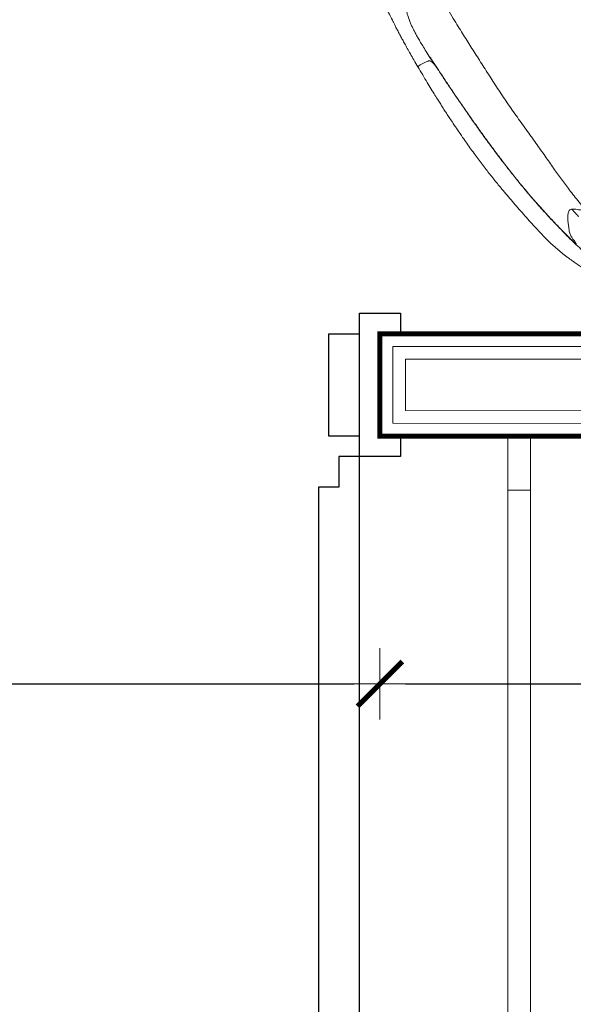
# Model space of a CAD drawing. Header units: metres. Extents: x 5541655 to 5610276, y 5589641 to 5627879.
# Tile 21 of 69: x 5604583 to 5604691, y 5625501 to 5625693. Entities that reach past the tile are written whole.
import ezdxf

# ---------------------------------------------------------------- set-up
doc = ezdxf.new("R2010")
doc.units = ezdxf.units.M
doc.header["$MEASUREMENT"] = 0
doc.linetypes.add('DASHED', pattern=[19.05, 12.7, -6.35])
doc.layers.get('0').update_dxf_attribs({"linetype": 'CONTINUOUS', "lineweight": 18})
doc.layers.get('Defpoints').update_dxf_attribs({"linetype": 'CONTINUOUS'})
doc.layers.add('a___wymiary', color=7, linetype='CONTINUOUS', lineweight=18, true_color=0x000000)
for name, color, linetype in [('Budowlane - Sciany Wew', 7, 'CONTINUOUS'), ('Ściany', 51, 'CONTINUOUS'), ('Ślusarka_okienna', 30, 'CONTINUOUS')]:
    doc.layers.add(name, color=color, linetype=linetype)
doc.layers.add('MEBLE PKN', color=150, linetype='CONTINUOUS', lineweight=20)
doc.layers.add('WYMIARY WEW', color=251, linetype='CONTINUOUS', lineweight=13)
doc.styles.get("Standard").update_dxf_attribs({"font": 'simplex.shx'})
doc.dimstyles.new('1_50', dxfattribs={"dimtxt": 20, "dimasz": 5, "dimexe": 1.25, "dimexo": 0.625, "dimgap": 1.5, "dimtad": 1, "dimdec": 3, "dimlfac": 0.5, "dimrnd": 0.1, "dimdsep": 46, "dimtxsty": 'Standard', "dimblk": 'znacznik', "dimcen": 1.5, "dimse1": 1, "dimse2": 1, "dimclrd": 256, "dimclrt": 256, "dimazin": 0, "dimtfac": 1, "dimtdec": 3, "dimtmove": 0, "dimatfit": 3, "dimldrblk": 'znacznik', "dimfxl": 1, "dimarcsym": 0})

# ---------------------------------------------------------------- blocks, each defined once
blk = doc.blocks.new('*U306')
for points in [[(102, 5), (100, 5), (100, -5), (102, -5), (102, -7), (98, -7), (98, -5), (98, 7), (102, 7), (102, 5)], [(98, -5), (95, -5), (95, 5), (98, 5)]]:
    blk.add_lwpolyline(points)
blk.add_lwpolyline([(96, -7), (96, -10), (94, -10), (94, -100), (96, -100), (96, -103), (98, -103), (98, -7)], close=True)
at = {"linetype": 'DASHED'}
blk.add_arc((98, -7), 96, 180, 270, dxfattribs=at)
blk = doc.blocks.new('Fotel_POZD-FOT')
at = {"linetype": 'Continuous', "lineweight": 15}
for points, knots in [([(26.258, -12.277), (26.33, -12.382), (26.472, -12.597), (26.752, -13.05), (27.224, -13.899), (27.822, -15.224), (28.337, -16.849), (28.731, -18.476), (29.083, -20.073), (29.395, -21.65), (29.665, -23.215), (29.898, -24.768), (30.097, -26.304), (30.268, -27.816), (30.414, -29.297), (30.539, -30.749), (30.645, -32.176), (30.735, -33.579), (30.81, -34.961), (30.871, -36.23), (30.907, -37.119), (30.925, -37.634), (30.933, -37.878), (30.936, -37.972), (30.937, -37.997)], [0, 0, 0, 0, 0.25, 0.5, 1, 2, 3, 4, 5, 6, 7, 8, 9, 10, 11, 12, 13, 14, 15, 16, 17, 17.5, 17.75, 18, 18, 18, 18]), ([(32.5, -39.702), (32.505, -39.401), (32.513, -38.816), (32.519, -37.97), (32.518, -37.198), (32.513, -36.517), (32.506, -35.941), (32.497, -35.483), (32.49, -35.13), (32.483, -34.856), (32.477, -34.626), (32.471, -34.424), (32.462, -34.151), (32.449, -33.746), (32.425, -33.15), (32.391, -32.405), (32.335, -31.389), (32.253, -30.176), (32.139, -28.839), (32.005, -27.575), (31.854, -26.388), (31.707, -25.362), (31.57, -24.469), (31.443, -23.676), (31.308, -22.869), (31.164, -22.048), (31.013, -21.225), (30.864, -20.447), (30.72, -19.746), (30.584, -19.14), (30.449, -18.585), (30.302, -18.037), (30.132, -17.475), (29.982, -17.035), (29.872, -16.732), (29.811, -16.569), (29.753, -16.42), (29.692, -16.263), (29.613, -16.067), (29.503, -15.803), (29.354, -15.458), (29.159, -15.028), (28.914, -14.512), (28.615, -13.917), (28.263, -13.254), (28.005, -12.809), (27.869, -12.576)], [0, 0, 0, 0, 0.031509, 0.061285, 0.088403, 0.112238, 0.13238, 0.148583, 0.160139, 0.169192, 0.177217, 0.184214, 0.190206, 0.205762, 0.226548, 0.252495, 0.283604, 0.332807, 0.379506, 0.423727, 0.465496, 0.504487, 0.531808, 0.559656, 0.588064, 0.617192, 0.64738, 0.677785, 0.705654, 0.73036, 0.751899, 0.775068, 0.800558, 0.825125, 0.832824, 0.839853, 0.846224, 0.852046, 0.859895, 0.870872, 0.884848, 0.901778, 0.921751, 0.944854, 0.971054, 1, 1, 1, 1]), ([(28.297, -16.899), (28.459, -17.464), (28.737, -18.59), (29.096, -20.193), (29.405, -21.742), (29.669, -23.267), (29.895, -24.78), (30.091, -26.29), (30.258, -27.789), (30.4, -29.267), (30.521, -30.719), (30.624, -32.143), (30.712, -33.535), (30.789, -34.892), (30.852, -36.144), (30.893, -37.044), (30.916, -37.633), (30.929, -37.964), (30.935, -38.129), (30.938, -38.212)], [0, 0, 0, 0, 1, 2, 3, 4, 5, 6, 7, 8, 9, 10, 11, 12, 13, 14, 14.5, 14.75, 15, 15, 15, 15]), ([(25.768, -19.19), (25.847, -19.75), (26.011, -20.902), (26.164, -22.269), (26.265, -23.515), (26.354, -24.882), (26.449, -26.361), (26.567, -27.945), (26.696, -29.606), (26.821, -31.313), (26.92, -33.028), (26.972, -34.708), (27.003, -36.346), (27.04, -37.931), (27.072, -39.475), (27.091, -40.991), (27.079, -42.898), (27.031, -45.165), (26.983, -46.914), (26.951, -47.959), (26.93, -48.517), (26.916, -48.869)], [0, 0, 0, 0, 1, 2, 3, 4, 5, 6, 7, 8, 9, 10, 11, 12, 13, 14, 15, 16, 16.5, 16.75, 17, 17, 17, 17]), ([(26.894, -20.047), (26.759, -19.996), (26.514, -19.799), (26.161, -19.498), (25.942, -19.321), (25.827, -19.233), (25.768, -19.19)], [0, 0, 0, 0, 1, 1.5, 1.75, 2, 2, 2, 2]), ([(26.675, -19.065), (26.684, -19.099), (26.714, -19.224), (26.79, -19.552), (26.853, -19.845), (26.894, -20.047)], [0, 0, 0, 0, 0.25, 0.5, 1, 1, 1, 1]), ([(30.937, -37.997), (30.938, -38.015), (30.941, -38.081), (30.948, -38.253), (30.965, -38.605), (30.987, -38.916), (31.007, -39.073)], [16, 16, 16, 16, 16.25, 16.5, 17, 18, 18, 18, 18]), ([(30.937, -37.997), (30.937, -38.005), (30.937, -38.033), (30.938, -38.105), (30.938, -38.169), (30.938, -38.212)], [0, 0, 0, 0, 0.25, 0.5, 1, 1, 1, 1]), ([(30.938, -38.212), (30.941, -38.295), (30.946, -38.46), (30.958, -38.789), (30.979, -39.351), (31.002, -39.78), (31.023, -40)], [0, 0, 0, 0, 0.25, 0.5, 1, 2, 2, 2, 2]), ([(31.007, -39.073), (31.02, -39.163), (31.044, -39.325), (31.098, -39.482), (31.154, -39.568), (31.21, -39.621), (31.267, -39.654), (31.346, -39.679), (31.49, -39.705), (31.71, -39.736), (31.953, -39.758), (32.139, -39.763), (32.292, -39.759), (32.415, -39.747), (32.482, -39.726), (32.502, -39.712), (32.499, -39.703), (32.498, -39.702)], [0, 0, 0, 0, 0.173593, 0.312558, 0.417844, 0.475211, 0.518708, 0.555021, 0.591604, 0.679166, 0.772799, 0.817509, 0.8601, 0.935198, 0.966248, 0.994261, 1, 1, 1, 1]), ([(31.023, -40), (31.027, -40.277), (31.032, -40.77), (31.032, -41.376), (31.026, -41.879), (31.016, -42.311), (31, -42.693), (30.976, -43.044), (30.945, -43.382), (30.906, -43.724), (30.846, -44.095), (30.75, -44.521), (30.616, -44.983), (30.439, -45.462), (30.225, -45.925), (29.981, -46.338), (29.711, -46.699), (29.424, -47.004), (29.085, -47.281), (28.662, -47.558), (28.19, -47.857), (27.786, -48.142), (27.427, -48.425), (27.177, -48.635), (27.025, -48.77), (26.916, -48.869)], [0, 0, 0, 0, 1, 2, 3, 4, 5, 6, 7, 8, 9, 10, 11, 12, 13, 14, 15, 16, 17, 18, 19, 20, 20.5, 20.75, 21, 21, 21, 21]), ([(28.351, -53.812), (28.493, -53.71), (28.762, -53.519), (29.086, -53.261), (29.348, -53.038), (29.562, -52.844), (29.737, -52.676), (29.881, -52.532), (30.001, -52.406), (30.123, -52.273), (30.242, -52.134), (30.358, -51.986), (30.468, -51.837), (30.581, -51.669), (30.708, -51.465), (30.846, -51.223), (30.99, -50.959), (31.128, -50.687), (31.248, -50.429), (31.351, -50.191), (31.439, -49.967), (31.522, -49.74), (31.622, -49.446), (31.736, -49.07), (31.856, -48.605), (31.959, -48.119), (32.039, -47.631), (32.095, -47.123), (32.136, -46.587), (32.176, -46.022), (32.22, -45.407), (32.263, -44.881), (32.298, -44.45), (32.325, -44.101), (32.356, -43.67), (32.383, -43.219), (32.407, -42.758), (32.428, -42.296), (32.448, -41.767), (32.467, -41.161), (32.486, -40.464), (32.495, -39.967), (32.5, -39.702)], [0, 0, 0, 0, 0.032059, 0.060161, 0.085054, 0.10708, 0.126226, 0.142346, 0.156428, 0.169516, 0.188022, 0.203974, 0.219152, 0.238072, 0.261659, 0.290109, 0.32277, 0.354053, 0.382911, 0.408527, 0.431123, 0.453671, 0.478255, 0.518461, 0.560347, 0.601066, 0.637845, 0.670763, 0.701924, 0.733106, 0.76373, 0.79383, 0.806007, 0.82116, 0.839438, 0.861055, 0.877606, 0.896194, 0.917209, 0.941134, 0.968519, 1, 1, 1, 1])]:
    blk.add_open_spline(points, degree=3, knots=knots, dxfattribs=at)
for points in [[(28.297, -16.899), (28.291, -16.913), (28.278, -16.94), (28.268, -17.002), (28.266, -17.076), (28.268, -17.153), (28.275, -17.244), (28.286, -17.357), (28.298, -17.486), (28.309, -17.626), (28.312, -17.781), (28.303, -17.955), (28.271, -18.14), (28.205, -18.327), (28.111, -18.547), (27.992, -18.831), (27.851, -19.146), (27.688, -19.461), (27.49, -19.763), (27.247, -20.04), (27.03, -20.098), (26.894, -20.047)], [(31.007, -39.073), (31.014, -39.417), (31.019, -39.723), (31.023, -40)]]:
    blk.add_open_spline(points, degree=3, dxfattribs=at)
blk = doc.blocks.new('znacznik')
at = {"layer": 'a___wymiary'}
for p, q in [((0, 1.394), (0, -1.394)), ((1.394, 0), (-1.394, 0))]:
    blk.add_line(p, q, dxfattribs=at)
at = {"layer": 'a___wymiary', "const_width": 0.2}
blk.add_lwpolyline([(0.876, 0.876), (-0.876, -0.876)], dxfattribs=at)
blk = doc.blocks.new('*D990')
at = {"layer": 'Defpoints', "color": 0}
for p in [(5604453.06, 5625611.98), (5604653.06, 5625611.98), (5604653.06, 5625563.58)]:
    blk.add_point(p, dxfattribs=at)
at = {"layer": 'WYMIARY WEW', "lineweight": -2}
blk.add_line((5604458.06, 5625563.58), (5604648.06, 5625563.58), dxfattribs=at)
at = {"layer": 'WYMIARY WEW', "lineweight": -2, "xscale": 5, "yscale": 5, "zscale": 5, "rotation": 180}
blk.add_blockref('znacznik', (5604453.06, 5625563.58), dxfattribs=at)
at = {"layer": 'WYMIARY WEW', "lineweight": -2, "xscale": 5, "yscale": 5, "zscale": 5}
blk.add_blockref('znacznik', (5604653.06, 5625563.58), dxfattribs=at)
at = {"layer": 'WYMIARY WEW', "insert": (5604553.06, 5625575.08), "char_height": 20, "attachment_point": 5}
blk.add_mtext('100', dxfattribs=at)
blk = doc.blocks.new('*D1008')
at = {"layer": 'Defpoints', "color": 0}
for p in [(5604653.06, 5625611.98), (5604837.17, 5625611.88), (5604837.17, 5625563.58)]:
    blk.add_point(p, dxfattribs=at)
at = {"layer": 'WYMIARY WEW', "lineweight": -2}
blk.add_line((5604658.06, 5625563.58), (5604832.17, 5625563.58), dxfattribs=at)
at = {"layer": 'WYMIARY WEW', "lineweight": -2, "xscale": 5, "yscale": 5, "zscale": 5, "rotation": 180}
blk.add_blockref('znacznik', (5604653.06, 5625563.58), dxfattribs=at)
at = {"layer": 'WYMIARY WEW', "lineweight": -2, "xscale": 5, "yscale": 5, "zscale": 5}
blk.add_blockref('znacznik', (5604837.17, 5625563.58), dxfattribs=at)
at = {"layer": 'WYMIARY WEW', "insert": (5604788.84, 5625575.08), "char_height": 20, "attachment_point": 5}
blk.add_mtext('92', dxfattribs=at)

msp = doc.modelspace()

# ---------------------------------------------------------------- linework, layer by layer
at = {"linetype": 'Continuous'}
msp.add_line((5604686.4684, 5625612.0044), (5604682.0684, 5625612.0044), dxfattribs=at)
at = {"layer": 'Budowlane - Sciany Wew', "color": 30, "linetype": 'Continuous', "lineweight": 20}
for p, q in [((5604678.0684, 5625601.4044), (5604678.0684, 5625612.0044)), ((5604682.0684, 5625612.0044), (5604686.4684, 5625612.0044)), ((5604682.4684, 5625612.0044), (5604682.4684, 5625601.4044)), ((5604682.4684, 5625601.4044), (5604678.0684, 5625601.4044))]:
    msp.add_line(p, q, dxfattribs=at)
at = {"layer": 'Budowlane - Sciany Wew', "linetype": 'Continuous'}
for p, q in [((5604682.0684, 5625612.0044), (5604684.5684, 5625612.0044)), ((5604682.0684, 5625612.0044), (5604684.5684, 5625612.0044)), ((5604686.4684, 5625612.0044), (5604682.0684, 5625612.0044))]:
    msp.add_line(p, q, dxfattribs=at)
at = {"layer": 'Budowlane - Sciany Wew', "color": 30, "linetype": 'Continuous', "lineweight": 18}
for p, q in [((5604678.0684, 5625327.6059), (5604678.0684, 5625601.4044)), ((5604678.0684, 5625601.4044), (5604682.4684, 5625601.4044)), ((5604682.4684, 5625601.4044), (5604682.4684, 5625327.6059))]:
    msp.add_line(p, q, dxfattribs=at)
at = {"layer": 'Budowlane - Sciany Wew', "color": 251, "linetype": 'Continuous', "lineweight": 20}
for points in [[(5604047.5294, 5625301.9811), (5604047.5294, 5625311.9811), (5603958.0597, 5625311.9811), (5603958.0597, 5625616.981), (5604008.0597, 5625616.981), (5604008.0597, 5625626.981), (5603958.0597, 5625626.981), (5603958.0597, 5626066.9797), (5604408.0617, 5626066.9812), (5604408.0617, 5625626.981), (5604218.0597, 5625626.981), (5604218.0597, 5625616.981), (5604448.0597, 5625616.981), (5604448.0597, 5625626.9803), (5604438.0617, 5625626.9817), (5604438.0617, 5626066.8797), (5604806.1597, 5626066.8797), (5604806.1597, 5625626.9796), (5604658.0597, 5625626.9796), (5604658.0597, 5625616.9784), (5604842.1684, 5625616.8793), (5604842.1684, 5625311.9812), (5604277.5294, 5625311.9803), (5604277.5294, 5625301.9811)], [(5604050.0294, 5625299.4811), (5604050.0294, 5625314.4811), (5603960.5597, 5625314.4811), (5603960.5597, 5625614.481), (5604010.5597, 5625614.481), (5604010.5597, 5625629.481), (5603960.5597, 5625629.481), (5603960.5597, 5626064.4797), (5604405.5617, 5626064.4811), (5604405.5617, 5625629.481), (5604215.5597, 5625629.481), (5604215.5597, 5625614.481), (5604450.5597, 5625614.481), (5604450.5597, 5625629.48), (5604440.5617, 5625629.4814), (5604440.5617, 5626064.3797), (5604803.6597, 5626064.3797), (5604803.6597, 5625629.4796), (5604655.5597, 5625629.4796), (5604655.5597, 5625614.4797), (5604839.6684, 5625614.3803), (5604839.6684, 5625314.4813), (5604275.0294, 5625314.4807), (5604275.0294, 5625299.4811)]]:
    msp.add_lwpolyline(points, dxfattribs=at)
at = {"layer": 'Ściany', "color": 0, "const_width": 1}
msp.add_lwpolyline([(5604052.5294, 5625296.9811), (5604052.5294, 5625316.9811), (5603963.0597, 5625316.9811), (5603963.0597, 5625611.981), (5604013.0597, 5625611.981), (5604013.0597, 5625631.981), (5603963.0597, 5625631.981), (5603963.0597, 5626061.9797), (5604403.0617, 5626061.9811), (5604403.0617, 5625631.981), (5604213.0597, 5625631.981), (5604213.0597, 5625611.981), (5604453.0597, 5625611.981), (5604453.0597, 5625631.9796), (5604443.0617, 5625631.981), (5604443.0617, 5626061.8797), (5604801.1597, 5626061.8797), (5604801.1597, 5625631.9796), (5604653.0597, 5625631.9796), (5604653.0597, 5625611.981), (5604837.1684, 5625611.881), (5604837.1684, 5625316.9811), (5604272.5294, 5625316.9811), (5604272.5294, 5625296.9811)], dxfattribs=at)

# ---------------------------------------------------------------- block references
at = {"layer": 'MEBLE PKN', "xscale": 2, "yscale": 2, "zscale": 2, "rotation": 211.2998849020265}
msp.add_blockref('Fotel_POZD-FOT', (5604757.2853, 5625649.9999), dxfattribs=at)
at = {"layer": 'Ślusarka_okienna', "xscale": 2, "yscale": 2, "zscale": 2}
msp.add_blockref('*U306', (5604453.0597, 5625621.981), dxfattribs=at)

# ---------------------------------------------------------------- dimensions: what is measured, and where the dimension line sits
at = {"layer": 'WYMIARY WEW'}
dim = msp.add_linear_dim(base=(5604653.0597, 5625563.577), p1=(5604453.0597, 5625611.981), p2=(5604653.0597, 5625611.981), dimstyle='1_50', override={"dimtmove": 1}, dxfattribs=at)
dim.commit()
dim.dimension.update_dxf_attribs({"geometry": '*D990', "text_midpoint": (5604553.0597, 5625575.077)})
dim = msp.add_linear_dim(base=(5604837.1684, 5625563.577), p1=(5604653.0597, 5625611.981), p2=(5604837.1684, 5625611.881), text='92', dimstyle='1_50', override={"dimtxsty": 'Standard'}, dxfattribs=at)
dim.commit()
dim.dimension.update_dxf_attribs({"geometry": '*D1008', "text_midpoint": (5604788.8439, 5625563.577), "dimtype": 160})

doc.saveas('drawing.dxf')
